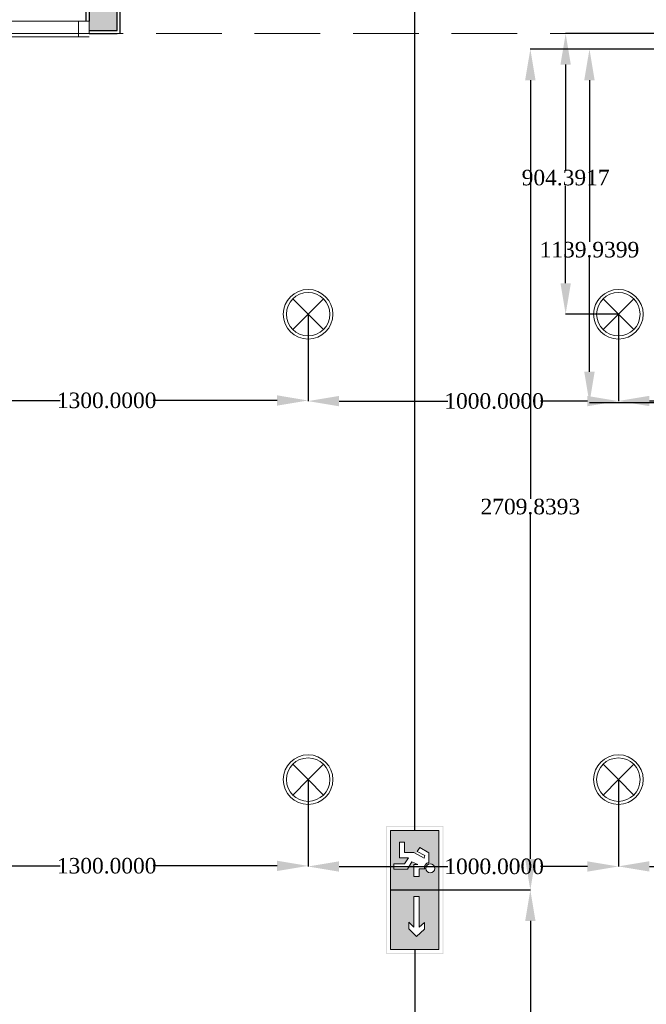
# Model space of a CAD drawing. Header units: inches. Extents: x -78787 to 29484, y -9517 to 23232.
# Tile 252 of 256: x 5877 to 7896, y 8340 to 11513. Entities that reach past the tile are written whole.
import ezdxf

# ---------------------------------------------------------------- set-up
doc = ezdxf.new("R2010")
doc.units = ezdxf.units.IN
doc.header["$MEASUREMENT"] = 0
doc.linetypes.add('Hidden', pattern=[317.5, 211.666667, -105.833333])
for name, color, linetype in [('- ავარიული განათება', 7, 'Continuous'), ('- განათება', 7, 'Continuous'), ('- საშტეფცელო როზეტები', 7, 'Continuous'), ('New_Structural - Bearing', 7, 'Continuous'), ('Structural - Bearing', 7, 'Continuous')]:
    doc.layers.add(name, color=color, linetype=linetype)
doc.layers.add('New_Archicad Windows_Pen_No__1', color=7, linetype='Continuous', lineweight=13)
doc.layers.add('New_Structural - Bearing_Pen_No__1', color=7, linetype='Continuous', lineweight=13)
for name, color, linetype, lineweight, true_color in [('New_Interior - Lamp_Pen_No__77', 7, 'Continuous', 20, 0xffeb28), ('New_Structural - Bearing_Pen_No__5', 7, 'Continuous', 25, 0x40a5ff), ('New_Structural - Bearing_Pen_No__57', 7, 'Continuous', 25, 0xdcd214), ('Structural - Bearing_Pen_No__102', 7, 'Continuous', 13, 0xcccccc)]:
    doc.layers.add(name, color=color, linetype=linetype, lineweight=lineweight, true_color=true_color)
doc.styles.get("Standard").update_dxf_attribs({"font": 'arial.ttf'})
doc.dimstyles.get("Standard").update_dxf_attribs({"dimtxt": 0.18, "dimasz": 0.18, "dimexe": 0.18, "dimexo": 0.0625, "dimgap": 0.09, "dimtad": 0, "dimtih": 1, "dimtoh": 1, "dimdec": 4, "dimzin": 0, "dimdsep": 46, "dimtxsty": 'Standard', "dimcen": 0.09, "dimadec": 0, "dimazin": 0, "dimtfac": 1, "dimtdec": 4, "dimtofl": 0, "dimtmove": 0, "dimatfit": 3, "dimfxl": 1, "dimtolj": 1, "dimtzin": 0, "dimarcsym": 0})

# ---------------------------------------------------------------- blocks, each defined once
blk = doc.blocks.new('Wall_80', base_point=(-19238.9, 39238))
at = {"layer": 'New_Structural - Bearing_Pen_No__57', "linetype": 'Continuous', "lineweight": 25, "true_color": 0xdcd214}
for points in [[(-19228.9, 32498), (-19148.9, 32498), (-19228.9, 32578)], [(-19148.9, 32578), (-19228.9, 32578), (-19148.9, 32498)]]:
    blk.add_hatch(color=52, dxfattribs=at).paths.add_polyline_path(points)
at = {"layer": 'New_Structural - Bearing_Pen_No__1', "color": 7, "linetype": 'Continuous', "lineweight": 13, "flags": 128}
blk.add_lwpolyline([(-19138.9, 32488), (-19148.9, 32488)], dxfattribs=at)
at = {"layer": 'New_Structural - Bearing_Pen_No__5', "color": 161, "linetype": 'Continuous', "lineweight": 25, "true_color": 0x40a5ff}
for p, q in [((-19148.9, 32498), (-19148.9, 32578)), ((-19228.9, 32498), (-19148.9, 32498))]:
    blk.add_line(p, q, dxfattribs=at)
at = {"layer": 'New_Structural - Bearing_Pen_No__5', "color": 161, "linetype": 'Continuous', "lineweight": 25, "true_color": 0x40a5ff, "flags": 128}
blk.add_lwpolyline([(-19138.9, 32488), (-19138.9, 32588)], dxfattribs=at)
blk = doc.blocks.new('Horizontal Multi-Sash Window_11')
at = {"layer": 'New_Archicad Windows_Pen_No__1', "color": 7, "linetype": 'Continuous', "lineweight": 13}
for p, q in [((-1772.5, 60), (-1762.5, 60)), ((-1762.5, 60), (1762.5, 60)), ((-1762.5, 0), (-1762.5, 60)), ((1772.5, 60), (1762.5, 60)), ((1762.5, 0), (1762.5, 60)), ((-1772.5, 0), (-1737.5, 0)), ((-1772.5, 0), (-1772.5, -30)), ((-1772.5, 0), (-1772.5, -30)), ((-1737.5, 0), (-1737.5, -50)), ((-1737.5, 0), (1737.5, 0)), ((1737.5, -50), (1737.5, 0)), ((1737.5, 0), (1772.5, 0)), ((1772.5, 0), (1772.5, -30)), ((1772.5, 0), (1772.5, -30)), ((-1772.5, -30), (-1772.5, -40)), ((-1772.5, -30), (-1772.5, -40)), ((1772.5, -30), (1772.5, -40)), ((1772.5, -30), (1772.5, -40)), ((-1772.5, -40), (1772.5, -40)), ((-1737.5, -50), (-1772.5, -50)), ((1737.5, -50), (-1737.5, -50)), ((1772.5, -50), (1737.5, -50))]:
    blk.add_line(p, q, dxfattribs=at)
blk = doc.blocks.new('Wall_81', base_point=(-22833.8, 32488))
at = {"layer": 'New_Structural - Bearing_Pen_No__57', "linetype": 'Continuous', "lineweight": 25, "true_color": 0xdcd214}
for points in [[(-22828.8, 32498), (-22793.8, 32568), (-22793.8, 32578), (-22833.8, 32578), (-22833.8, 32498)], [(-22793.8, 32568), (-22828.8, 32498), (-22793.8, 32498)], [(-22793.8, 32578), (-22793.8, 32568), (-22788.8, 32578)], [(-22793.8, 32568), (-22793.8, 32498), (-22783.8, 32498), (-22783.8, 32528), (-22783.8, 32578), (-22788.8, 32578)], [(-19238.9, 32528), (-19238.9, 32498), (-19228.9, 32498), (-19228.9, 32578), (-19238.9, 32578)]]:
    blk.add_hatch(color=52, dxfattribs=at).paths.add_polyline_path(points)
at = {"layer": 'New_Structural - Bearing_Pen_No__1', "color": 7, "linetype": 'Continuous', "lineweight": 13}
for p, q in [((-22783.8, 32528), (-22773.8, 32528)), ((-22783.8, 32528), (-22783.8, 32498)), ((-22783.8, 32498), (-22783.8, 32488)), ((-19238.9, 32528), (-19248.9, 32528)), ((-19238.9, 32528), (-19238.9, 32498)), ((-19238.9, 32498), (-19238.9, 32488))]:
    blk.add_line(p, q, dxfattribs=at)
at = {"layer": 'New_Structural - Bearing_Pen_No__5', "color": 161, "linetype": 'Continuous', "lineweight": 25, "true_color": 0x40a5ff}
for p, q in [((-22793.8, 32578), (-22788.8, 32578)), ((-22788.8, 32578), (-22783.8, 32578)), ((-22783.8, 32588), (-22773.8, 32588)), ((-22783.8, 32578), (-22783.8, 32528)), ((-22773.8, 32528), (-22773.8, 32588)), ((-19248.9, 32528), (-19248.9, 32588)), ((-19238.9, 32588), (-19248.9, 32588)), ((-19238.9, 32578), (-19228.9, 32578)), ((-19238.9, 32578), (-19238.9, 32528)), ((-22833.8, 32498), (-22828.8, 32498)), ((-22828.8, 32498), (-22793.8, 32498)), ((-22793.8, 32498), (-22783.8, 32498)), ((-19238.9, 32498), (-19228.9, 32498)), ((-19228.9, 32498), (-19148.9, 32498))]:
    blk.add_line(p, q, dxfattribs=at)
at = {"layer": 'New_Structural - Bearing_Pen_No__5', "color": 161, "linetype": 'Continuous', "lineweight": 25, "true_color": 0x40a5ff, "flags": 128}
for points in [[(-22833.8, 32488), (-22783.8, 32488)], [(-19238.9, 32488), (-19148.9, 32488)]]:
    blk.add_lwpolyline(points, dxfattribs=at)
at = {"layer": 'New_Archicad Windows_Pen_No__1', "color": 7, "linetype": 'Continuous', "lineweight": 13, "xscale": -1, "zscale": 1000}
blk.add_blockref('Horizontal Multi-Sash Window_11', (-21011.3, 32528), dxfattribs=at)
blk = doc.blocks.new('Beam_13', base_point=(-47008.8, 32663))
at = {"layer": 'Structural - Bearing_Pen_No__102', "color": 254, "linetype": 'Hidden', "lineweight": 13, "true_color": 0xcccccc}
blk.add_line((-22833.8, 32488), (-17183.8, 32488), dxfattribs=at)
blk = doc.blocks.new('Recessed Spot')
at = {"layer": 'New_Interior - Lamp_Pen_No__77', "color": 2, "linetype": 'Continuous', "lineweight": 20, "true_color": 0xffeb28}
for q in [(-49.5, 49.5), (49.5, 49.5), (-49.5, -49.5), (49.5, -49.5)]:
    blk.add_line((0, 0), q, dxfattribs=at)
at = {"layer": 'New_Interior - Lamp_Pen_No__77', "color": 2, "linetype": 'Continuous', "lineweight": 20, "true_color": 0xffeb28, "flags": 128}
blk.add_lwpolyline([(80, 0, 1), (-80, 0, 1)], format="xyb", close=True, dxfattribs=at)
at = {"layer": 'New_Interior - Lamp_Pen_No__77', "color": 2, "linetype": 'Continuous', "lineweight": 20, "true_color": 0xffeb28}
blk.add_circle((0, 0), 70, dxfattribs=at)
blk = doc.blocks.new('*D854')
at = {"layer": '- განათება', "color": 0, "lineweight": -2, "transparency": 16777216}
for p, q in [((5505.9, 10563.9), (5505.9, 10285.8)), ((6805.9, 10563.9), (6805.9, 10285.8)), ((5605.9, 10286), (6007.2, 10286)), ((6705.9, 10286), (6306.4, 10286))]:
    blk.add_line(p, q, dxfattribs=at)
at = {"layer": '- განათება', "color": 0, "transparency": 16777216}
for points in [[(5605.9, 10302.7), (5605.9, 10269.3), (5505.9, 10286)], [(6705.9, 10302.7), (6705.9, 10269.3), (6805.9, 10286)]]:
    blk.add_solid(points, dxfattribs=at)
at = {"layer": 'Defpoints', "color": 0, "transparency": 16777216}
for p in [(5505.9, 10564), (6805.9, 10564), (6805.9, 10286)]:
    blk.add_point(p, dxfattribs=at)
at = {"layer": '- განათება', "color": 0, "transparency": 16777216, "insert": (6156.8, 10286), "char_height": 50, "attachment_point": 5}
blk.add_mtext('\\A1;{\\fSylfaen|b0|i0|c0|p18;1300.0000}', dxfattribs=at)
blk = doc.blocks.new('*D855')
at = {"layer": '- განათება', "color": 0, "lineweight": -2, "transparency": 16777216}
for p, q in [((6805.9, 10563.9), (6805.9, 10283.8)), ((7805.9, 10563.9), (7805.9, 10283.8)), ((6905.9, 10284), (7255.9, 10284)), ((7705.9, 10284), (7555.1, 10284))]:
    blk.add_line(p, q, dxfattribs=at)
at = {"layer": '- განათება', "color": 0, "transparency": 16777216}
for points in [[(6905.9, 10300.7), (6905.9, 10267.3), (6805.9, 10284)], [(7705.9, 10300.7), (7705.9, 10267.3), (7805.9, 10284)]]:
    blk.add_solid(points, dxfattribs=at)
at = {"layer": 'Defpoints', "color": 0, "transparency": 16777216}
for p in [(6805.9, 10564), (7805.9, 10564), (7805.9, 10284)]:
    blk.add_point(p, dxfattribs=at)
at = {"layer": '- განათება', "color": 0, "transparency": 16777216, "insert": (7405.5, 10284), "char_height": 50, "attachment_point": 5}
blk.add_mtext('\\A1;{\\fSylfaen|b0|i0|c0|p18;1000.0000}', dxfattribs=at)
blk = doc.blocks.new('*D856')
at = {"layer": '- განათება', "color": 0, "lineweight": -2, "transparency": 16777216}
for p, q in [((8155.9, 11468.4), (7635.8, 11468.4)), ((7636, 11368.4), (7636, 11029.7)), ((7636, 10664), (7636, 10978.3)), ((7805.9, 10564), (7635.8, 10564))]:
    blk.add_line(p, q, dxfattribs=at)
at = {"layer": '- განათება', "color": 0, "transparency": 16777216}
for points in [[(7619.3, 11368.4), (7652.7, 11368.4), (7636, 11468.4)], [(7619.3, 10664), (7652.7, 10664), (7636, 10564)]]:
    blk.add_solid(points, dxfattribs=at)
at = {"layer": 'Defpoints', "color": 0, "transparency": 16777216}
for p in [(7636, 11468.4), (8155.9, 11468.4), (7805.9, 10564)]:
    blk.add_point(p, dxfattribs=at)
at = {"layer": '- განათება', "color": 0, "transparency": 16777216, "insert": (7636, 11004), "char_height": 50, "attachment_point": 5}
blk.add_mtext('\\A1;{\\fSylfaen|b0|i0|c0|p18;904.3917}', dxfattribs=at)
blk = doc.blocks.new('*D857')
at = {"layer": '- განათება', "color": 0, "lineweight": -2, "transparency": 16777216}
for p, q in [((7805.9, 10563.9), (7805.9, 10284.2)), ((8105.9, 10563.9), (8105.9, 10284.2)), ((7905.9, 10284.4), (8005.9, 10284.4)), ((8105.9, 10284.4), (8231, 10284.4))]:
    blk.add_line(p, q, dxfattribs=at)
at = {"layer": '- განათება', "color": 0, "transparency": 16777216}
for points in [[(7905.9, 10301), (7905.9, 10267.7), (7805.9, 10284.4)], [(8005.9, 10301), (8005.9, 10267.7), (8105.9, 10284.4)]]:
    blk.add_solid(points, dxfattribs=at)
at = {"layer": 'Defpoints', "color": 0, "transparency": 16777216}
for p in [(7805.9, 10564), (8105.9, 10564), (8105.9, 10284.4)]:
    blk.add_point(p, dxfattribs=at)
at = {"layer": '- განათება', "color": 0, "transparency": 16777216, "insert": (8364.5, 10284.4), "char_height": 50, "attachment_point": 5}
blk.add_mtext('\\A1;{\\fSylfaen|b0|i0|c0|p18;300.0000}', dxfattribs=at)
blk = doc.blocks.new('*D860')
at = {"layer": '- განათება', "color": 0, "lineweight": -2, "transparency": 16777216}
for p, q in [((5505.9, 9063.9), (5505.9, 8785.8)), ((6805.9, 9063.9), (6805.9, 8785.8)), ((5605.9, 8786), (6007.2, 8786)), ((6705.9, 8786), (6306.4, 8786))]:
    blk.add_line(p, q, dxfattribs=at)
at = {"layer": '- განათება', "color": 0, "transparency": 16777216}
for points in [[(5605.9, 8802.7), (5605.9, 8769.3), (5505.9, 8786)], [(6705.9, 8802.7), (6705.9, 8769.3), (6805.9, 8786)]]:
    blk.add_solid(points, dxfattribs=at)
at = {"layer": 'Defpoints', "color": 0, "transparency": 16777216}
for p in [(5505.9, 9064), (6805.9, 9064), (6805.9, 8786)]:
    blk.add_point(p, dxfattribs=at)
at = {"layer": '- განათება', "color": 0, "transparency": 16777216, "insert": (6156.8, 8786), "char_height": 50, "attachment_point": 5}
blk.add_mtext('\\A1;{\\fSylfaen|b0|i0|c0|p18;1300.0000}', dxfattribs=at)
blk = doc.blocks.new('*D861')
at = {"layer": '- განათება', "color": 0, "lineweight": -2, "transparency": 16777216}
for p, q in [((6805.9, 9063.9), (6805.9, 8783.8)), ((7805.9, 9063.9), (7805.9, 8783.8)), ((6905.9, 8784), (7255.9, 8784)), ((7705.9, 8784), (7555.1, 8784))]:
    blk.add_line(p, q, dxfattribs=at)
at = {"layer": '- განათება', "color": 0, "transparency": 16777216}
for points in [[(6905.9, 8800.7), (6905.9, 8767.3), (6805.9, 8784)], [(7705.9, 8800.7), (7705.9, 8767.3), (7805.9, 8784)]]:
    blk.add_solid(points, dxfattribs=at)
at = {"layer": 'Defpoints', "color": 0, "transparency": 16777216}
for p in [(6805.9, 9064), (7805.9, 9064), (7805.9, 8784)]:
    blk.add_point(p, dxfattribs=at)
at = {"layer": '- განათება', "color": 0, "transparency": 16777216, "insert": (7405.5, 8784), "char_height": 50, "attachment_point": 5}
blk.add_mtext('\\A1;{\\fSylfaen|b0|i0|c0|p18;1000.0000}', dxfattribs=at)
blk = doc.blocks.new('*D858')
at = {"layer": '- განათება', "color": 0, "lineweight": -2, "transparency": 16777216}
for p, q in [((7805.9, 9063.9), (7805.9, 8784.2)), ((8105.9, 9063.9), (8105.9, 8784.2)), ((7905.9, 8784.4), (8005.9, 8784.4)), ((8105.9, 8784.4), (8231, 8784.4))]:
    blk.add_line(p, q, dxfattribs=at)
at = {"layer": '- განათება', "color": 0, "transparency": 16777216}
for points in [[(7905.9, 8801), (7905.9, 8767.7), (7805.9, 8784.4)], [(8005.9, 8801), (8005.9, 8767.7), (8105.9, 8784.4)]]:
    blk.add_solid(points, dxfattribs=at)
at = {"layer": 'Defpoints', "color": 0, "transparency": 16777216}
for p in [(7805.9, 9064), (8105.9, 9064), (8105.9, 8784.4)]:
    blk.add_point(p, dxfattribs=at)
at = {"layer": '- განათება', "color": 0, "transparency": 16777216, "insert": (8364.5, 8784.4), "char_height": 50, "attachment_point": 5}
blk.add_mtext('\\A1;{\\fSylfaen|b0|i0|c0|p18;300.0000}', dxfattribs=at)
blk = doc.blocks.new('*D1293')
at = {"layer": '- საშტეფცელო როზეტები', "color": 0, "lineweight": -2, "transparency": 16777216}
for p, q in [((8155.9, 11418.4), (7712.5, 11418.4)), ((7712.7, 11318.4), (7712.7, 10797.4)), ((7712.7, 10378.4), (7712.7, 10746)), ((8148.2, 10278.4), (7712.5, 10278.4))]:
    blk.add_line(p, q, dxfattribs=at)
at = {"layer": '- საშტეფცელო როზეტები', "color": 0, "transparency": 16777216}
for points in [[(7696, 11318.4), (7729.4, 11318.4), (7712.7, 11418.4)], [(7696, 10378.4), (7729.4, 10378.4), (7712.7, 10278.4)]]:
    blk.add_solid(points, dxfattribs=at)
at = {"layer": 'Defpoints', "color": 0, "transparency": 16777216}
for p in [(7712.7, 11418.4), (8155.9, 11418.4), (8148.3, 10278.4)]:
    blk.add_point(p, dxfattribs=at)
at = {"layer": '- საშტეფცელო როზეტები', "color": 0, "transparency": 16777216, "insert": (7712.7, 10771.7), "char_height": 50, "attachment_point": 5}
blk.add_mtext('\\A1;{\\fSylfaen|b0|i0|c0|p18;1139.9399}', dxfattribs=at)
blk = doc.blocks.new('ექსიტიი')
at = {"layer": '- ავარიული განათება', "linetype": 'Continuous', "lineweight": 35}
h = blk.add_hatch(color=7, dxfattribs=at)
h.paths.add_polyline_path([(-16445, -14820.3), (-15390.6, -14820.3), (-15390.6, -14349.4), (-16445, -14349.4)])
h.paths.add_polyline_path([(-15397.3, -14813.4), (-16437.8, -14813.4), (-16437.8, -14356.3), (-15397.3, -14356.3)], flags=0)
at = {"layer": '- ავარიული განათება', "transparency": 33554687}
h = blk.add_hatch(color=3, dxfattribs=at)
h.dxf.hatch_style = 1
h.paths.add_polyline_path([(-16408.1, -14386.1), (-16408.1, -14784.7), (-15427.6, -14784.7), (-15427.6, -14386.1)])
h.paths.add_polyline_path([(-15863, -14548.3), (-15610.3, -14548.3), (-15649.7, -14504.6), (-15594.1, -14504.6), (-15533.9, -14570.2), (-15596.7, -14635.1), (-15651.9, -14635.1), (-15610.8, -14592.8), (-15863, -14592.8)], flags=16)
h.paths.add_polyline_path([(-16057.2, -14458.4, -1), (-16131.7, -14458.4, -1)], flags=16)
h.paths.add_polyline_path([(-16028.8, -14548.3), (-16028.8, -14592.8), (-16141.3, -14592.8), (-16149.6, -14609.7), (-16089.2, -14646.5), (-16089.2, -14757.7), (-16132.6, -14757.7), (-16132.6, -14671.1), (-16180.7, -14638.2), (-16180.7, -14711.9), (-16310.3, -14711.9), (-16310.3, -14670.1), (-16224.8, -14670.1), (-16224.8, -14569.8), (-16267.9, -14544.8), (-16223.4, -14468.8), (-16141.5, -14468.8, 0.505536), (-16092.1, -14502.8), (-16092.1, -14548.3)], flags=16)
at = {"layer": '- ავარიული განათება', "color": 7, "linetype": 'Continuous', "lineweight": 13}
for p, q in [((-15427.6, -14386.1), (-16408.1, -14386.1)), ((-16408.1, -14386.1), (-16408.1, -14784.7)), ((-15427.6, -14784.7), (-15427.6, -14386.1)), ((-16223.4, -14468.8), (-16267.9, -14544.8)), ((-16233.3, -14564.8), (-16200.4, -14503)), ((-16141.5, -14468.8), (-16223.4, -14468.8)), ((-16200.4, -14503), (-16180, -14508.6)), ((-16092.1, -14548.3), (-16092.1, -14502.8)), ((-16267.9, -14544.8), (-16233.3, -14564.8)), ((-16180, -14508.6), (-16224.8, -14591.8)), ((-16149.6, -14609.7), (-16126, -14561.5)), ((-16126, -14561.5), (-16126, -14592.8)), ((-16028.8, -14548.3), (-16092.1, -14548.3)), ((-16028.8, -14592.8), (-16028.8, -14548.3)), ((-15610.3, -14548.3), (-15863, -14548.3)), ((-15863, -14548.3), (-15863, -14592.8)), ((-15594.1, -14504.6), (-15649.7, -14504.6)), ((-15649.7, -14504.6), (-15610.3, -14548.3)), ((-15596.7, -14635.1), (-15533.9, -14570.2)), ((-15533.9, -14570.2), (-15594.1, -14504.6)), ((-16224.8, -14591.8), (-16224.8, -14670.1)), ((-16180.7, -14711.9), (-16180.7, -14638.2)), ((-16180.7, -14638.2), (-16132.6, -14671.1)), ((-16089.2, -14646.5), (-16149.6, -14609.7)), ((-16126, -14592.8), (-16028.8, -14592.8)), ((-16089.2, -14757.7), (-16089.2, -14646.5)), ((-15863, -14592.8), (-15610.8, -14592.8)), ((-15610.8, -14592.8), (-15651.9, -14635.1)), ((-15651.9, -14635.1), (-15596.7, -14635.1)), ((-16224.8, -14670.1), (-16310.3, -14670.1)), ((-16310.3, -14670.1), (-16310.3, -14711.9)), ((-16310.3, -14711.9), (-16180.7, -14711.9)), ((-16132.6, -14671.1), (-16132.6, -14757.7)), ((-16408.1, -14784.7), (-15427.6, -14784.7)), ((-16132.6, -14757.7), (-16089.2, -14757.7))]:
    blk.add_line(p, q, dxfattribs=at)
for centre, start, end in [((-16094.5, -14458.4), 360, 180), ((-16104.3, -14467.6), 181.79553, 289.06844), ((-16094.5, -14458.4), 180, 0)]:
    blk.add_arc(centre, 37.2, start, end, dxfattribs=at)
blk = doc.blocks.new('*D1357')
at = {"layer": '- ავარიული განათება', "color": 0, "lineweight": -2, "transparency": 16777216}
for p, q in [((8184.9, 11418.4), (7522, 11418.4)), ((7522.2, 11318.4), (7522.2, 9969.3)), ((7522.2, 8808.5), (7522.2, 9917.9)), ((7071.7, 8708.5), (7522.4, 8708.5))]:
    blk.add_line(p, q, dxfattribs=at)
at = {"layer": '- ავარიული განათება', "color": 0, "transparency": 16777216}
for points in [[(7505.5, 11318.4), (7538.9, 11318.4), (7522.2, 11418.4)], [(7505.5, 8808.5), (7538.9, 8808.5), (7522.2, 8708.5)]]:
    blk.add_solid(points, dxfattribs=at)
at = {"layer": 'Defpoints', "color": 0, "transparency": 16777216}
for p in [(8185, 11418.4), (7071.7, 8708.5), (7522.2, 8708.5)]:
    blk.add_point(p, dxfattribs=at)
at = {"layer": '- ავარიული განათება', "color": 0, "transparency": 16777216, "insert": (7522.2, 9943.6), "char_height": 50, "attachment_point": 5}
blk.add_mtext('\\A1;{\\fSylfaen|b0|i0|c0|p18;2709.8393}', dxfattribs=at)
blk = doc.blocks.new('*D1358')
at = {"layer": '- ავარიული განათება', "color": 0, "lineweight": -2, "transparency": 16777216}
for p, q in [((7071.7, 8708.5), (7522.4, 8708.5)), ((7522.2, 8608.5), (7522.2, 5970.2)), ((7522.2, 2743.4), (7522.2, 5918.8)), ((7481.5, 2643.4), (7522.4, 2643.4))]:
    blk.add_line(p, q, dxfattribs=at)
at = {"layer": '- ავარიული განათება', "color": 0, "transparency": 16777216}
for points in [[(7505.5, 8608.5), (7538.9, 8608.5), (7522.2, 8708.5)], [(7505.5, 2743.4), (7538.9, 2743.4), (7522.2, 2643.4)]]:
    blk.add_solid(points, dxfattribs=at)
at = {"layer": 'Defpoints', "color": 0, "transparency": 16777216}
for p in [(7071.7, 8708.5), (7481.5, 2643.4), (7522.2, 2643.4)]:
    blk.add_point(p, dxfattribs=at)
at = {"layer": '- ავარიული განათება', "color": 0, "transparency": 16777216, "insert": (7522.2, 5944.5), "char_height": 50, "attachment_point": 5}
blk.add_mtext('\\A1;{\\fSylfaen|b0|i0|c0|p18;6065.1607}', dxfattribs=at)

msp = doc.modelspace()

# ---------------------------------------------------------------- linework, layer by layer
at = {"layer": '- ავარიული განათება', "color": 3}
for points in [[(7149.744, 8900.53162), (7149.744, 12336.7538)], [(7149.744, 8516.5), (7149.744, 2643.35514)]]:
    msp.add_lwpolyline(points, dxfattribs=at)

# ---------------------------------------------------------------- block references
at = {"layer": '- ავარიული განათება', "xscale": 0.3916661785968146, "yscale": 0.3916661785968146, "zscale": 0.3916661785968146, "rotation": 270}
msp.add_blockref('ექსიტიი', (12862.35014, 2474.01727), dxfattribs=at)
at = {"layer": '- განათება', "color": 2, "linetype": 'Continuous', "lineweight": 20, "true_color": 0xffeb28, "zscale": 1000}
for p in [(6805.93152, 10563.9634), (7805.93152, 10563.9634), (7805.93152, 9063.9634)]:
    msp.add_blockref('Recessed Spot', p, dxfattribs=at)
at = {"layer": '- განათება', "color": 3, "linetype": 'Continuous', "lineweight": 20, "zscale": 1000}
msp.add_blockref('Recessed Spot', (6805.93152, 9063.9634), dxfattribs=at)
at = {"layer": 'New_Structural - Bearing', "color": 7, "lineweight": 35}
for name, p in [('Wall_80', (6100.83621, 18218.35514)), ('Wall_81', (2505.93152, 11468.35514))]:
    msp.add_blockref(name, p, dxfattribs=at)
at = {"layer": 'Structural - Bearing', "color": 254, "lineweight": 13, "true_color": 0xcccccc}
msp.add_blockref('Beam_13', (-21669.06848, 11643.35514), dxfattribs=at)

# ---------------------------------------------------------------- dimensions: what is measured, and where the dimension line sits
at = {"layer": '- ავარიული განათება', "color": 1}
for base, p1, p2, picture, middle in [((7522.20512, 8708.51581), (8185, 11418.35514), (7071.66775, 8708.51581), '*D1357', (7522.20512, 9943.60023)), ((7522.20512, 2643.35514), (7071.66775, 8708.51581), (7481.46838, 2643.35514), '*D1358', (7522.20512, 5944.5))]:
    dim = msp.add_linear_dim(base=base, p1=p1, p2=p2, angle=270, text='{\\fSylfaen|b0|i0|c0|p18;<>}', dimstyle='Standard', override={"dimtxt": 50, "dimasz": 100}, dxfattribs=at)
    dim.commit()
    dim.dimension.update_dxf_attribs({"geometry": picture, "text_midpoint": middle, "dimtype": 160})
at = {"layer": '- განათება', "color": 1}
dim = msp.add_linear_dim(base=(7636, 11468.35514), p1=(7805.93152, 10563.9634), p2=(8155.93152, 11468.35514), angle=90, text='{\\fSylfaen|b0|i0|c0|p18;<>}', dimstyle='Standard', override={"dimtxt": 50, "dimasz": 100}, dxfattribs=at)
dim.commit()
dim.dimension.update_dxf_attribs({"geometry": '*D856', "text_midpoint": (7636, 11004), "dimtype": 160})
for base, p1, p2, picture, middle in [((6805.93152, 10286), (5505.93152, 10563.9634), (6805.93152, 10563.9634), '*D854', (6156.80359, 10286)), ((7805.93152, 10284), (6805.93152, 10563.9634), (7805.93152, 10563.9634), '*D855', (7405.5, 10284)), ((8105.93152, 10284.38), (7805.93152, 10563.9634), (8105.93152, 10563.9634), '*D857', (8364.5, 10284.38)), ((6805.93152, 8786), (5505.93152, 9063.9634), (6805.93152, 9063.9634), '*D860', (6156.80359, 8786)), ((7805.93152, 8784), (6805.93152, 9063.9634), (7805.93152, 9063.9634), '*D861', (7405.5, 8784)), ((8105.93152, 8784.38), (7805.93152, 9063.9634), (8105.93152, 9063.9634), '*D858', (8364.5, 8784.38))]:
    dim = msp.add_linear_dim(base=base, p1=p1, p2=p2, text='{\\fSylfaen|b0|i0|c0|p18;<>}', dimstyle='Standard', override={"dimtxt": 50, "dimasz": 100}, dxfattribs=at)
    dim.commit()
    dim.dimension.update_dxf_attribs({"geometry": picture, "text_midpoint": middle, "dimtype": 160})
at = {"layer": '- საშტეფცელო როზეტები', "color": 1}
dim = msp.add_linear_dim(base=(7712.691153, 11418.355138), p1=(8148.266364, 10278.41519), p2=(8155.931518, 11418.355138), angle=90, text='{\\fSylfaen|b0|i0|c0|p18;<>}', dimstyle='Standard', override={"dimtxt": 50, "dimasz": 100}, dxfattribs=at)
dim.commit()
dim.dimension.update_dxf_attribs({"geometry": '*D1293', "text_midpoint": (7712.691153, 10771.711781), "dimtype": 160})

doc.saveas('drawing.dxf')
